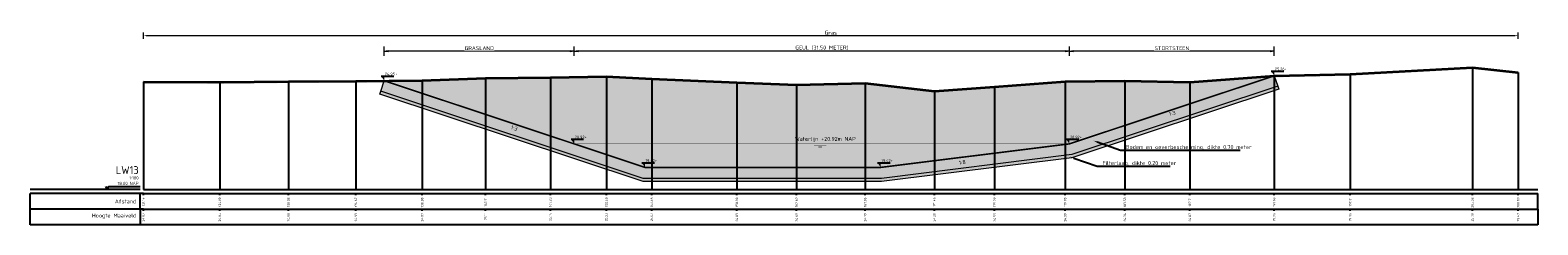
# Model space of a CAD drawing. Header units: metres. Extents: x 173015 to 189682, y 346605 to 348504.
# Tile 165 of 256: x 188999 to 189094, y 348034 to 348047. Entities that reach past the tile are written whole.
import ezdxf
from ezdxf import colors
from ezdxf.entities.mleader import LeaderData, LeaderLine
from ezdxf.enums import TextEntityAlignment as Align
from ezdxf.math import Vec2, Vec3

# ---------------------------------------------------------------- set-up
doc = ezdxf.new("R2010")
doc.units = ezdxf.units.M
doc.header["$PDMODE"] = 35
doc.header["$PDSIZE"] = 0.075
for name, color, linetype, lineweight in [('B-ME-OB-WATERLIJN-GD1', 150, 'Continuous', 25), ('N-ME-VH-VERHARDING-BESTORTING-A', 7, 'Continuous', 18), ('N-PV-GW-GROND_GRIND-G', 7, 'Continuous', 18), ('profiel', 8, 'Continuous', 0), ('TDNA0312_dempen', 41, 'Continuous', 30), ('X-ME-AL-PROFIEL_HUIDIG MAAIVELD-GD', 252, 'Continuous', 0), ('X-XX-AL-DETAIL1-M-B', 252, 'Continuous', 18), ('X-XX-AL-DWARSPROFIEL_PROFIELLIJN MAAIVELD-GD', 8, 'Continuous', 35), ('X-XX-AL-PEILMAAT-SD', 7, 'Continuous', 25), ('X-XX-AL-VERWIJZING-T25-100', 7, 'Continuous', 25), ('X01-XX-AL-M', 7, 'Continuous', 18)]:
    doc.layers.add(name, color=color, linetype=linetype, lineweight=lineweight)
for name, color, linetype in [('TDNT----_profiel_txt', 10, 'Continuous'), ('X-ME-AL-PROFIELRASTER-S', 7, 'Continuous'), ('XDNL----_dijkcontour', 10, 'Continuous')]:
    doc.layers.add(name, color=color, linetype=linetype)
doc.styles.add('ENV-P', font='ISOCP.SHX')
doc.styles.add('NLCS-ISO', font='NLCS-ISO.ttf', dxfattribs={"height": 1.8})
doc.styles.add('NLCS-ISO-ANNOTATIVE-T18', font='NLCS-ISO.ttf', dxfattribs={"height": 1.8})
doc.styles.add('NLCS-ISO-M100-T25', font='NLCS-ISO.ttf', dxfattribs={"height": 0.25})
doc.dimstyles.new('NLCS-M100-T25-PIJL_L2_H1', dxfattribs={"dimscale": 0.1, "dimtxt": 2.5, "dimasz": 2.5, "dimexe": 2, "dimexo": 2, "dimgap": 0.7, "dimtad": 1, "dimzin": 0, "dimdsep": 46, "dimtxsty": 'NLCS-ISO-M100-T25', "dimcen": 0, "dimdle": 2, "dimclrd": 256, "dimclre": 256, "dimclrt": 256, "dimadec": 1, "dimazin": 0, "dimtfac": 1, "dimtdec": 3, "dimtofl": 0, "dimtmove": 0, "dimatfit": 3, "dimfxl": 2, "dimfxlon": 1, "dimtfillclr": 256, "dimtolj": 1, "dimtzin": 0, "dimlwd": -1, "dimlwe": -1, "dimarcsym": 0})
doc.dimstyles.new('NLCS-M100-T25-PIJL_L3_H2', dxfattribs={"dimscale": 0.1, "dimtxt": 2.5, "dimasz": 2.5, "dimexe": 2, "dimexo": 2, "dimgap": 0.7, "dimtad": 1, "dimdec": 3, "dimzin": 0, "dimdsep": 46, "dimtxsty": 'NLCS-ISO-M100-T25', "dimcen": 0, "dimdle": 2, "dimclrd": 256, "dimclre": 256, "dimclrt": 256, "dimazin": 0, "dimtfac": 1, "dimtdec": 3, "dimtofl": 0, "dimtmove": 0, "dimatfit": 3, "dimfxl": 2, "dimfxlon": 1, "dimtfillclr": 256, "dimtolj": 1, "dimtzin": 0, "dimlwd": -1, "dimlwe": -1, "dimarcsym": 0})

# ---------------------------------------------------------------- blocks, each defined once
blk = doc.blocks.new('SAL-PROFIELRASTER-SOD')
at = {"color": 0, "linetype": 'ByBlock', "lineweight": -2, "flags": 128}
for points in [[(-2, 0), (-72, 0)], [(-24, 2), (-23, 0), (-22, 2), (-2, 2)], [(-72, -12.5), (-72, -2.5)], [(0, -2.5), (-72, -2.5)], [(-2, -12.5), (-2, -2.5)], [(0, -12.5), (-72, -12.5)]]:
    blk.add_lwpolyline(points, dxfattribs=at)
at = {"color": 0, "linetype": 'ByBlock', "lineweight": -2, "style": 'NLCS-ISO-ANNOTATIVE-T18'}
blk.add_text('NAP', height=2, dxfattribs=at).set_placement((-3, 3), align=Align.RIGHT)
blk.add_text('Afstand', height=2.5, dxfattribs=at).set_placement((-4.5, -7.5), align=Align.MIDDLE_RIGHT)
for tag, height, p in [('PROFIELNR', 5, (-3, 10)), ('NAP', 2, (-9.94, 3)), ('SCHAAL', 2, (-3, 6.5))]:
    blk.add_attdef(tag, text='', height=height, dxfattribs=at).set_placement(p, align=Align.RIGHT)
blk = doc.blocks.new('SAL-PROFIELRASTER_BALK_EIND1-SOD')
at = {"color": 0, "linetype": 'ByBlock', "lineweight": -2}
blk.add_line((1, -12.5), (1, -2.5), dxfattribs=at)
at = {"color": 0, "linetype": 'ByBlock', "lineweight": -2, "flags": 128}
for points in [[(0, 0), (1, 0)], [(0, -2.5), (1, -2.5)], [(0, -12.5), (1, -12.5)]]:
    blk.add_lwpolyline(points, dxfattribs=at)
blk = doc.blocks.new('SAL-PROFIELRASTER_BALK-SOD')
at = {"color": 0, "linetype": 'ByBlock', "lineweight": -2}
for p, q in [((-72, -12.5), (-72, -2.5)), ((-2, -2.5), (-2, -12.5)), ((0, -12.5), (-72, -12.5))]:
    blk.add_line(p, q, dxfattribs=at)
at = {"color": 0, "linetype": 'ByBlock', "lineweight": -2, "style": 'NLCS-ISO-ANNOTATIVE-T18'}
for tag, height, p in [('TITEL1', 2.5, (-4.5, -6.5)), ('TITEL2', 1.5, (-4.5, -9.5))]:
    blk.add_attdef(tag, text='', height=height, dxfattribs=at).set_placement(p, align=Align.MIDDLE_RIGHT)
blk = doc.blocks.new('SAL-PROFIELRASTER_BALK_EIND2-SOD')
at = {"color": 0, "linetype": 'ByBlock', "lineweight": -2}
for p, q in [((1, -2.5), (1, -12.5)), ((1, -12.5), (0, -12.5))]:
    blk.add_line(p, q, dxfattribs=at)
blk = doc.blocks.new('SAL-PROFIELRASTER_BALK_DATA-SOD')
at = {"color": 0, "linetype": 'ByBlock', "lineweight": -2}
blk.add_lwpolyline([(0, -3.5), (0, -2.5)], dxfattribs=at)
at = {"color": 0, "linetype": 'ByBlock', "lineweight": -2, "style": 'NLCS-ISO-ANNOTATIVE-T18'}
blk.add_attdef('GETAL', text='', height=1.5, rotation=90, dxfattribs=at).set_placement((0.75, -5), align=Align.RIGHT)
blk = doc.blocks.new('*D77')
at = {"layer": 'Defpoints', "color": 0, "transparency": 16777216}
for p in [(189005.753, 348046.44), (189005.753, 348036.619), (189093.206, 348034.481)]:
    blk.add_point(p, dxfattribs=at)
at = {"layer": 'X-XX-AL-DETAIL1-M-B', "transparency": 16777216}
for p, q in [((189005.753, 348046.24), (189005.753, 348046.64)), ((189092.956, 348046.44), (189006.003, 348046.44)), ((189093.206, 348046.24), (189093.206, 348046.64))]:
    blk.add_line(p, q, dxfattribs=at)
for points in [[(189006.003, 348046.482), (189006.003, 348046.398), (189005.753, 348046.44)], [(189092.956, 348046.482), (189092.956, 348046.398), (189093.206, 348046.44)]]:
    blk.add_solid(points, dxfattribs=at)
at = {"layer": 'X-XX-AL-DETAIL1-M-B', "transparency": 16777216, "insert": (189049.48, 348046.635), "char_height": 0.25, "attachment_point": 5, "style": 'NLCS-ISO-M100-T25'}
blk.add_mtext('\\A1;Gras', dxfattribs=at)
blk = doc.blocks.new('SAL-PEILMAAT_INFRACAD_H01-SOD')
blk.add_line((-2, 3), (6, 3))
blk.add_solid([(-2, 3), (0, 3), (0, 0)])
at = {"style": 'NLCS-ISO'}
blk.add_attdef('...', (0.4, 3.4), '', height=1.8, dxfattribs=at)
blk = doc.blocks.new('_Closed')
at = {"color": 0, "linetype": 'ByBlock', "lineweight": -2}
for p, q in [((-1, 0.17), (0, 0)), ((-1, 0.17), (-1, -0.17)), ((0, 0), (-1, -0.17)), ((0, 0), (-1, 0))]:
    blk.add_line(p, q, dxfattribs=at)
blk = doc.blocks.new('*D146')
at = {"layer": 'Defpoints', "color": 0, "transparency": 16777216}
for p in [(189033.156, 348045.449), (189033.156, 348039.539), (189064.656, 348039.539)]:
    blk.add_point(p, dxfattribs=at)
at = {"layer": 'X01-XX-AL-M', "color": 11, "transparency": 16777216}
for p, q in [((189033.156, 348045.149), (189033.156, 348045.749)), ((189064.406, 348045.449), (189033.406, 348045.449)), ((189064.656, 348045.149), (189064.656, 348045.749))]:
    blk.add_line(p, q, dxfattribs=at)
at = {"layer": 'X01-XX-AL-M', "color": 11, "transparency": 16777216, "xscale": 0.25, "yscale": 0.25, "zscale": 0.25, "rotation": 180}
blk.add_blockref('_Closed', (189033.156, 348045.449), dxfattribs=at)
at = {"layer": 'X01-XX-AL-M', "color": 11, "transparency": 16777216, "xscale": 0.25, "yscale": 0.25, "zscale": 0.25}
blk.add_blockref('_Closed', (189064.656, 348045.449), dxfattribs=at)
at = {"layer": 'X01-XX-AL-M', "color": 11, "transparency": 16777216, "insert": (189048.906, 348045.669), "char_height": 0.25, "attachment_point": 5, "style": 'NLCS-ISO-M100-T25', "bg_fill": 3, "box_fill_scale": 1.1, "bg_fill_color": 256, "bg_fill_true_color": 13158600, "bg_fill_transparency": 0}
blk.add_mtext('\\A1;GEUL (31.50 METER)', dxfattribs=at)
blk = doc.blocks.new('*D173')
at = {"layer": 'Defpoints', "color": 0, "transparency": 16777216}
for p in [(189021.079, 348045.449), (189021.079, 348043.565), (189033.156, 348039.539)]:
    blk.add_point(p, dxfattribs=at)
at = {"layer": 'X01-XX-AL-M', "color": 11, "transparency": 16777216}
for p, q in [((189021.079, 348045.149), (189021.079, 348045.749)), ((189032.906, 348045.449), (189021.329, 348045.449)), ((189033.156, 348045.149), (189033.156, 348045.749))]:
    blk.add_line(p, q, dxfattribs=at)
at = {"layer": 'X01-XX-AL-M', "color": 11, "transparency": 16777216, "xscale": 0.25, "yscale": 0.25, "zscale": 0.25, "rotation": 180}
blk.add_blockref('_Closed', (189021.079, 348045.449), dxfattribs=at)
at = {"layer": 'X01-XX-AL-M', "color": 11, "transparency": 16777216, "xscale": 0.25, "yscale": 0.25, "zscale": 0.25}
blk.add_blockref('_Closed', (189033.156, 348045.449), dxfattribs=at)
at = {"layer": 'X01-XX-AL-M', "color": 11, "transparency": 16777216, "insert": (189027.118, 348045.644), "char_height": 0.25, "attachment_point": 5, "style": 'NLCS-ISO-M100-T25', "bg_fill": 3, "box_fill_scale": 1.1, "bg_fill_color": 256, "bg_fill_true_color": 13158600, "bg_fill_transparency": 0}
blk.add_mtext('\\A1;GRASLAND', dxfattribs=at)
blk = doc.blocks.new('*D174')
at = {"layer": 'Defpoints', "color": 0, "transparency": 16777216}
for p in [(189064.656, 348045.449), (189077.688, 348043.883), (189064.656, 348039.539)]:
    blk.add_point(p, dxfattribs=at)
at = {"layer": 'X01-XX-AL-M', "color": 11, "transparency": 16777216}
for p, q in [((189064.656, 348045.149), (189064.656, 348045.749)), ((189077.438, 348045.449), (189064.906, 348045.449)), ((189077.688, 348045.149), (189077.688, 348045.749))]:
    blk.add_line(p, q, dxfattribs=at)
at = {"layer": 'X01-XX-AL-M', "color": 11, "transparency": 16777216, "xscale": 0.25, "yscale": 0.25, "zscale": 0.25, "rotation": 180}
blk.add_blockref('_Closed', (189064.656, 348045.449), dxfattribs=at)
at = {"layer": 'X01-XX-AL-M', "color": 11, "transparency": 16777216, "xscale": 0.25, "yscale": 0.25, "zscale": 0.25}
blk.add_blockref('_Closed', (189077.688, 348045.449), dxfattribs=at)
at = {"layer": 'X01-XX-AL-M', "color": 11, "transparency": 16777216, "insert": (189071.172, 348045.644), "char_height": 0.25, "attachment_point": 5, "style": 'NLCS-ISO-M100-T25', "bg_fill": 3, "box_fill_scale": 1.1, "bg_fill_color": 256, "bg_fill_true_color": 13158600, "bg_fill_transparency": 0}
blk.add_mtext('\\A1;STORTSTEEN', dxfattribs=at)

msp = doc.modelspace()

# ---------------------------------------------------------------- hatches: boundary and pattern name
at = {"layer": 'N-ME-VH-VERHARDING-BESTORTING-A'}
h = msp.add_hatch(dxfattribs=at)
h.set_pattern_fill('AVH-BESTORTING_02', color=256, scale=0.1, angle=61.237962, pattern_type=2)
h.set_pattern_definition([(289.25076, (189064.281885, 348039.965206), (4.04024938, -11.3435612), [0.134536, -13.319088]), (246.20766, (189064.32624, 348039.838193), (4.89745805, 11.00067782), [0.230868, -22.855925]), (193.74836, (189064.233105, 348039.626945), (14.45461524, 3.47334182), [0.162788, -16.116032]), (328.51166, (189064.264604, 348039.16477), (-17.051342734, 10.50008166), [0.210238, -20.813558]), (354.07166, (189064.443884, 348039.054955), (-12.92537457, 1.390936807), [0.206155, -20.409373]), (58.51166, (189064.648936, 348039.033663), (-10.50008166, -17.051342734), [0.210238, -20.813558]), (98.93216, (189064.75875, 348039.212942), (2.510996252, -16.20786528), [0.278029, -27.524849]), (133.49326, (189064.71558, 348039.4876), (-15.91754563, 16.72219262), [0.262488, -25.986321]), (182.66756, (189064.53492, 348039.678023), (-15.245517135, -0.75776645), [0.21095, -20.884073]), (236.47436, (189064.3242, 348039.668205), (6.16952134, 9.16171438), [0.240832, -11.800763]), (283.63536, (189064.191182, 348039.467438), (3.868796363, -15.81241338), [0.311448, -30.833375]), (200.05206, (189064.74973, 348040.02782), (-8.62796389, -3.24934581), [0.106301, -10.523844]), (232.70716, (189064.649874, 348039.99137), (8.008506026, 10.43378255), [0.202237, -20.021511]), (286.238, (189064.52734, 348039.8305), (0.876626, -0.481173), [0.14142, -1.272792]), (264.43656, (189064.38846, 348039.82685), (0.6526122, 5.3454747), [0.076158, -7.539615]), (353.03936, (189064.38108, 348039.75106), (-3.1110502, 0.5668934), [0.107703, -5.277462]), (92.20176, (189064.48799, 348039.738), (-0.3097356, 3.5922224), [0.17493, -5.656023]), (222.8031, (189064.48127, 348039.9128), (1.8389704, 1.2720795), [0.12649, -3.035787]), (77.62746, (189064.102, 348039.242613), (2.181860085, 10.20977408), [0.1772, -17.542845]), (131.58416, (189064.13997, 348039.4157), (7.71819473, -8.7994022), [0.148661, -14.717408]), (354.43656, (189064.30594, 348040.00904), (-5.3454747, 0.6526122), [0.152315, -7.463458]), (44.84846, (189064.45754, 348039.99427), (-7.44160136, -7.3227433), [0.1772, -17.542845]), (40.68196, (189064.64551, 348038.94429), (-4.15911356, -3.420786), [0.17088, -8.373124]), (356.01306, (189064.77509, 348039.055675), (-12.04874651, 0.90978274), [0.143178, -14.174643]), (128.03936, (189065.18738, 348039.53663), (-3.42078157, 4.1591172), [0.152315, -7.463458]), (78.59196, (189065.093524, 348039.65659), (-2.74875165, -13.32082478), [0.167631, -16.595424]), (130.68196, (189064.95161, 348039.10708), (3.420786, -4.15911356), [0.08544, -8.458564]), (162.54786, (189065.15851, 348039.48403), (-3.9876752, 1.0480686), [0.05099, -5.04803]), (227.20176, (189065.10987, 348039.49933), (2.3201431, 2.1487055), [0.206155, -3.91695]), (247.24696, (189064.9698, 348039.34806), (3.93510447, 9.24742918), [0.19105, -18.913923]), (4.92806, (189064.56689, 348039.6947), (-2.2344246, 0.0857189), [0.144222, -3.46133]), (54.39516, (189064.710575, 348039.707087), (9.93319849, 13.94028616), [0.251794, -24.927563]), (122.18336, (189064.85717, 348039.91181), (4.2116882, -6.87471368), [0.102956, -10.192674]), (151.238, (189064.8023, 348039.9989), (-1.357799, -0.395453), [0.06, -0.94]), (181.49436, (189064.93388, 348039.34496), (8.06107129, 0.13828628), [0.138924, -13.75352]), (109.25076, (189064.795, 348039.34134), (-4.04024938, 11.3435612), [0.269072, -13.184552]), (61.238, (189064.7063, 348039.5954), (-0.395453, 1.357799), [0.26, -0.74]), (26.54276, (189064.831393, 348039.82329), (-10.94811418, -5.39803682), [0.158114, -15.653274]), (315.29256, (189064.97284, 348039.89394), (3.0253299, -2.8013175), [0.145602, -7.134508]), (268.88396, (189065.076323, 348039.791515), (-0.37602082, -21.46761755), [0.237065, -23.469474]), (236.66406, (189065.071705, 348039.554495), (-7.131869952, -10.914963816), [0.250799, -24.829074])])
h.paths.add_polyline_path([(189037.6565, 348038.0389), (189021.0794, 348043.5646), (189020.858, 348042.9005), (189037.5429, 348037.3389), (189052.7124, 348037.3404), (189064.8121, 348038.8529), (189077.9098, 348043.2188), (189077.6885, 348043.8829), (189064.6565, 348039.5389), (189052.6565, 348038.0389)])
at = {"layer": 'profiel', "linetype": 'Continuous', "lineweight": 0}
h = msp.add_hatch(dxfattribs=at)
h.set_pattern_fill('AVH-FUNDERING_ZAND-SOD', color=0, scale=0.2, pattern_type=2)
h.set_pattern_definition([(37.5, (0, 0), (-0.01259867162, 0.3853647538), [0, -0.304, 0, -0.34, 0, -0.325]), (7.5, (0, 0), (0.35395534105, 0.56442921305), [0, -0.164, 0, -0.274, 0, -0.105]), (327.5, (-0.246, 0), (0.62282837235, 0.0011318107), [0, -0.1, 0, -0.36, 0, -0.47]), (317.5, (-0.246, 0), (0.6012253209, 0.175535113), [0, -0.05, 0, -0.236, 0, -0.27])])
h.paths.add_polyline_path([(189077.9698, 348043.0388), (189077.9098, 348043.2188), (189064.7676, 348038.8489), (189052.6876, 348037.3389), (189037.5753, 348037.3389), (189020.858, 348042.9005), (189020.798, 348042.7205), (189037.5429, 348037.1389), (189052.7, 348037.1389), (189064.8121, 348038.6529)])
at = {"layer": 'TDNA0312_dempen'}
h = msp.add_hatch(color=256, dxfattribs=at)
h.dxf.hatch_style = 1
h.paths.add_polyline_path([(189027.5202, 348043.7269), (189023.4886, 348043.5869), (189021.0794, 348043.5646), (189037.6565, 348038.0389), (189052.6565, 348038.0389), (189064.6565, 348039.5389), (189077.6885, 348043.8829), (189072.3209, 348043.4859), (189068.1868, 348043.5619), (189064.3873, 348043.5079), (189059.9022, 348043.1709), (189056.0658, 348042.8999), (189051.6667, 348043.4089), (189047.3044, 348043.3129), (189043.5078, 348043.4529), (189038.0893, 348043.6859), (189035.2103, 348043.8449), (189031.646, 348043.7629)])
at = {"layer": 'X-ME-AL-PROFIEL_HUIDIG MAAIVELD-GD'}
h = msp.add_hatch(dxfattribs=at)
h.set_pattern_fill('AGR-MAAIVELD', color=256, scale=0.05, pattern_type=2)
h.set_pattern_definition([(45, (0, 0), (-0.25000007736, 0.25000007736), []), (45, (-0.0357, 0.0357), (0, 0.50000015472), [0.3535535, -0.3535535]), (45, (-0.07143, 0.07143), (0, 0.50000015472), [0.3535535, -0.3535535]), (45, (-0.10764, 0.10764), (0, 0.50000015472), [0.3535535, -0.3535535]), (45, (-0.14286, 0.14286), (0, 0.50000015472), [0.3535535, -0.3535535]), (45, (-0.17857, 0.17857), (0, 0.50000015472), [0.3535535, -0.3535535]), (45, (-0.2143, 0.2143), (0, 0.50000015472), [0.3535535, -0.3535535]), (315, (0, 0), (0.25000007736, 0.25000007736), []), (315, (0.0357, 0.0357), (0.50000015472, -1e-16), [0.3535535, -0.3535535]), (315, (0.07143, 0.07143), (0.50000015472, -1e-16), [0.3535535, -0.3535535]), (315, (0.10764, 0.10764), (0.50000015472, -1e-16), [0.3535535, -0.3535535]), (315, (0.14286, 0.14286), (0.50000015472, -1e-16), [0.3535535, -0.3535535]), (315, (0.17857, 0.17857), (0.50000015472, -1e-16), [0.3535535, -0.3535535]), (315, (0.2143, 0.2143), (0.50000015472, -1e-16), [0.3535535, -0.3535535])])
h.paths.add_polyline_path([(189005.7534, 348043.4869), (189005.7534, 348043.3869), (189010.6146, 348043.3659), (189014.9886, 348043.4209), (189019.2765, 348043.4479), (189023.4886, 348043.4869), (189027.5202, 348043.6269), (189031.646, 348043.6629), (189035.2103, 348043.7449), (189038.0893, 348043.5859), (189043.5078, 348043.3529), (189047.3044, 348043.2129), (189051.6667, 348043.3089), (189056.0658, 348042.7999), (189059.9022, 348043.0709), (189064.3873, 348043.4079), (189068.1868, 348043.4619), (189072.3209, 348043.3859), (189077.6885, 348043.7829), (189082.522, 348043.8819), (189090.2917, 348044.3099), (189093.2059, 348043.9929), (189093.2059, 348044.0929), (189090.2917, 348044.4099), (189082.522, 348043.9819), (189077.6885, 348043.8829), (189072.3209, 348043.4859), (189068.1868, 348043.5619), (189064.3873, 348043.5079), (189059.9022, 348043.1709), (189056.0658, 348042.8999), (189051.6667, 348043.4089), (189047.3044, 348043.3129), (189043.5078, 348043.4529), (189038.0893, 348043.6859), (189035.2103, 348043.8449), (189031.646, 348043.7629), (189027.5202, 348043.7269), (189023.4886, 348043.5869), (189019.2765, 348043.5479), (189014.9886, 348043.5209), (189010.6146, 348043.4659)])

# ---------------------------------------------------------------- linework, layer by layer
at = {"color": 9, "linetype": 'ByBlock', "lineweight": -2}
for p, q in [((189090.2917, 348044.4099), (189090.2917, 348036.6189)), ((189005.7534, 348043.4869), (189005.7534, 348036.6189)), ((189010.6146, 348043.4659), (189010.6146, 348036.6189)), ((189014.9886, 348043.5209), (189014.9886, 348036.6189)), ((189019.2765, 348043.5479), (189019.2765, 348036.6189)), ((189023.4886, 348043.5869), (189023.4886, 348036.6189)), ((189027.5202, 348043.7269), (189027.5202, 348036.6189)), ((189031.646, 348043.7629), (189031.646, 348036.6189)), ((189035.2103, 348043.8449), (189035.2103, 348036.6189)), ((189038.0893, 348043.6859), (189038.0893, 348036.6189)), ((189043.5078, 348043.4529), (189043.5078, 348036.6189)), ((189047.3044, 348043.3129), (189047.3044, 348036.6189)), ((189051.6667, 348043.4089), (189051.6667, 348036.6189)), ((189059.9022, 348043.1709), (189059.9022, 348036.6189)), ((189064.3873, 348043.5079), (189064.3873, 348036.6189)), ((189068.1868, 348043.5619), (189068.1868, 348036.6189)), ((189072.3209, 348043.4859), (189072.3209, 348036.6189)), ((189077.6885, 348043.8829), (189077.6885, 348036.6189)), ((189082.522, 348043.9819), (189082.522, 348036.6189)), ((189056.0658, 348042.8999), (189056.0658, 348036.6189))]:
    msp.add_line(p, q, dxfattribs=at)
at = {"layer": 'B-ME-OB-WATERLIJN-GD1', "const_width": 0.025}
for points in [[(189064.6565, 348039.5389), (189033.1565, 348039.5389)], [(189048.4104, 348039.4389), (189049.1938, 348039.4389)], [(189048.6771, 348039.3389), (189048.9271, 348039.3389)]]:
    msp.add_lwpolyline(points, dxfattribs=at)
at = {"layer": 'N-PV-GW-GROND_GRIND-G'}
for points in [[(189077.9098, 348043.2188), (189077.9698, 348043.0388), (189064.8121, 348038.6529), (189052.7, 348037.1389), (189037.5429, 348037.1389), (189020.798, 348042.7205), (189020.858, 348042.9005)], [(189077.6885, 348043.8829), (189077.9098, 348043.2188), (189064.8121, 348038.8529), (189052.7124, 348037.3404), (189037.5429, 348037.3389), (189020.858, 348042.9005), (189021.0794, 348043.5646)]]:
    msp.add_lwpolyline(points, dxfattribs=at)
at = {"layer": 'X-ME-AL-PROFIELRASTER-S'}
msp.add_line((189093.2059, 348044.0929), (189093.2059, 348036.6189), dxfattribs=at)
at = {"layer": 'X-XX-AL-DWARSPROFIEL_PROFIELLIJN MAAIVELD-GD'}
msp.add_lwpolyline([(189005.7534, 348043.4869), (189010.6146, 348043.4659), (189014.9886, 348043.5209), (189019.2765, 348043.5479), (189023.4886, 348043.5869), (189027.5202, 348043.7269), (189031.646, 348043.7629), (189035.2103, 348043.8449), (189038.0893, 348043.6859), (189043.5078, 348043.4529), (189047.3044, 348043.3129), (189051.6667, 348043.4089), (189056.0658, 348042.8999), (189059.9022, 348043.1709), (189064.3873, 348043.5079), (189068.1868, 348043.5619), (189072.3209, 348043.4859), (189077.6885, 348043.8829), (189082.522, 348043.9819), (189090.2917, 348044.4099), (189093.2059, 348044.0929)], dxfattribs=at)
at = {"layer": 'XDNL----_dijkcontour', "const_width": 0.1}
msp.add_lwpolyline([(189077.6885, 348043.8829), (189064.6565, 348039.5389), (189052.6565, 348038.0389), (189037.6565, 348038.0389), (189021.0794, 348043.5646)], dxfattribs=at)

# ---------------------------------------------------------------- block references
at = {"layer": 'X-ME-AL-PROFIELRASTER-S', "xscale": 0.1, "yscale": 0.1, "zscale": 0.1}
for name, p, values in [('SAL-PROFIELRASTER-SOD', (189005.7534, 348036.6189), {'PROFIELNR': 'LW13', 'SCHAAL': '1:100', 'NAP': '18.00'}), ('SAL-PROFIELRASTER_BALK_DATA-SOD', (189005.7534, 348036.6189), {'GETAL': '121.14'}), ('SAL-PROFIELRASTER_BALK_DATA-SOD', (189010.6146, 348036.6189), {'GETAL': '126.00'}), ('SAL-PROFIELRASTER_BALK_DATA-SOD', (189014.9886, 348036.6189), {'GETAL': '130.38'}), ('SAL-PROFIELRASTER_BALK_DATA-SOD', (189019.2765, 348036.6189), {'GETAL': '134.67'}), ('SAL-PROFIELRASTER_BALK_DATA-SOD', (189023.4886, 348036.6189), {'GETAL': '138.88'}), ('SAL-PROFIELRASTER_BALK_DATA-SOD', (189027.5202, 348036.6189), {'GETAL': '142.91'}), ('SAL-PROFIELRASTER_BALK_DATA-SOD', (189031.646, 348036.6189), {'GETAL': '147.03'}), ('SAL-PROFIELRASTER_BALK_DATA-SOD', (189035.2103, 348036.6189), {'GETAL': '150.60'}), ('SAL-PROFIELRASTER_BALK_DATA-SOD', (189038.0893, 348036.6189), {'GETAL': '153.48'}), ('SAL-PROFIELRASTER_BALK_DATA-SOD', (189043.5078, 348036.6189), {'GETAL': '158.90'}), ('SAL-PROFIELRASTER_BALK_DATA-SOD', (189047.3044, 348036.6189), {'GETAL': '162.69'}), ('SAL-PROFIELRASTER_BALK_DATA-SOD', (189051.6667, 348036.6189), {'GETAL': '167.06'}), ('SAL-PROFIELRASTER_BALK_DATA-SOD', (189056.0658, 348036.6189), {'GETAL': '171.45'}), ('SAL-PROFIELRASTER_BALK_DATA-SOD', (189059.9022, 348036.6189), {'GETAL': '175.29'}), ('SAL-PROFIELRASTER_BALK_DATA-SOD', (189064.3873, 348036.6189), {'GETAL': '179.78'}), ('SAL-PROFIELRASTER_BALK_DATA-SOD', (189068.1868, 348036.6189), {'GETAL': '183.58'}), ('SAL-PROFIELRASTER_BALK_DATA-SOD', (189072.3209, 348036.6189), {'GETAL': '187.71'}), ('SAL-PROFIELRASTER_BALK_DATA-SOD', (189077.6885, 348036.6189), {'GETAL': '193.08'}), ('SAL-PROFIELRASTER_BALK_DATA-SOD', (189082.522, 348036.6189), {'GETAL': '197.91'}), ('SAL-PROFIELRASTER_BALK_DATA-SOD', (189090.2917, 348036.6189), {'GETAL': '205.68'}), ('SAL-PROFIELRASTER_BALK_DATA-SOD', (189093.2059, 348036.6189), {'GETAL': '208.59'}), ('SAL-PROFIELRASTER_BALK-SOD', (189005.7534, 348035.6189), {'TITEL1': 'Hoogte Maaiveld'}), ('SAL-PROFIELRASTER_BALK_DATA-SOD', (189005.7534, 348035.6189), {'GETAL': '24.87'}), ('SAL-PROFIELRASTER_BALK_DATA-SOD', (189010.6146, 348035.6189), {'GETAL': '24.85'}), ('SAL-PROFIELRASTER_BALK_DATA-SOD', (189014.9886, 348035.6189), {'GETAL': '24.90'}), ('SAL-PROFIELRASTER_BALK_DATA-SOD', (189019.2765, 348035.6189), {'GETAL': '24.93'}), ('SAL-PROFIELRASTER_BALK_DATA-SOD', (189023.4886, 348035.6189), {'GETAL': '24.97'}), ('SAL-PROFIELRASTER_BALK_DATA-SOD', (189027.5202, 348035.6189), {'GETAL': '25.11'}), ('SAL-PROFIELRASTER_BALK_DATA-SOD', (189031.646, 348035.6189), {'GETAL': '25.14'}), ('SAL-PROFIELRASTER_BALK_DATA-SOD', (189035.2103, 348035.6189), {'GETAL': '25.23'}), ('SAL-PROFIELRASTER_BALK_DATA-SOD', (189038.0893, 348035.6189), {'GETAL': '25.07'}), ('SAL-PROFIELRASTER_BALK_DATA-SOD', (189043.5078, 348035.6189), {'GETAL': '24.83'}), ('SAL-PROFIELRASTER_BALK_DATA-SOD', (189047.3044, 348035.6189), {'GETAL': '24.69'}), ('SAL-PROFIELRASTER_BALK_DATA-SOD', (189051.6667, 348035.6189), {'GETAL': '24.79'}), ('SAL-PROFIELRASTER_BALK_DATA-SOD', (189056.0658, 348035.6189), {'GETAL': '24.28'}), ('SAL-PROFIELRASTER_BALK_DATA-SOD', (189059.9022, 348035.6189), {'GETAL': '24.55'}), ('SAL-PROFIELRASTER_BALK_DATA-SOD', (189064.3873, 348035.6189), {'GETAL': '24.89'}), ('SAL-PROFIELRASTER_BALK_DATA-SOD', (189068.1868, 348035.6189), {'GETAL': '24.94'}), ('SAL-PROFIELRASTER_BALK_DATA-SOD', (189072.3209, 348035.6189), {'GETAL': '24.87'}), ('SAL-PROFIELRASTER_BALK_DATA-SOD', (189077.6885, 348035.6189), {'GETAL': '25.26'}), ('SAL-PROFIELRASTER_BALK_DATA-SOD', (189082.522, 348035.6189), {'GETAL': '25.36'}), ('SAL-PROFIELRASTER_BALK_DATA-SOD', (189090.2917, 348035.6189), {'GETAL': '25.79'}), ('SAL-PROFIELRASTER_BALK_DATA-SOD', (189093.2059, 348035.6189), {'GETAL': '25.47'})]:
    msp.add_blockref(name, p, dxfattribs=at).add_auto_attribs(values)
at = {"layer": 'X-ME-AL-PROFIELRASTER-S', "xscale": 88.7, "yscale": 0.1, "zscale": 209.8443645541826}
for name, p in [('SAL-PROFIELRASTER_BALK_EIND1-SOD', (189005.7534, 348036.6189)), ('SAL-PROFIELRASTER_BALK_EIND2-SOD', (189005.7534, 348035.6189))]:
    msp.add_blockref(name, p, dxfattribs=at)
at = {"layer": 'X-XX-AL-PEILMAAT-SD', "xscale": 0.1, "yscale": 0.1, "zscale": 0.1}
for p in [(189037.6565, 348038.0389), (189052.6565, 348038.0389)]:
    msp.add_blockref('SAL-PEILMAAT_INFRACAD_H01-SOD', p, dxfattribs=at).add_auto_attribs({'...': '19.42+'})

# ---------------------------------------------------------------- texts
at = {"layer": 'TDNT----_profiel_txt', "color": 150, "insert": (189047.193, 348039.6565), "char_height": 0.25, "attachment_point": 7, "style": 'ENV-P'}
msp.add_mtext_dynamic_manual_height_columns('Waterlijn +20.92m NAP', width=30.867547, gutter_width=4.5, heights=[0], dxfattribs=at)
at = {"layer": 'X-XX-AL-VERWIJZING-T25-100', "style": 'NLCS-ISO-M100-T25'}
for s, rotation, p in [('1:3', 16.816808, (189071.2599, 348041.2946)), ('1:3', 341.565051, (189029.2845, 348040.3578)), ('1:8', 7.125016, (189057.8673, 348038.1626))]:
    msp.add_text(s, height=0.25, rotation=rotation, dxfattribs=at).set_placement(p, align=Align.BOTTOM_CENTER)

# ---------------------------------------------------------------- dimensions: what is measured, and where the dimension line sits
at = {"layer": 'X-XX-AL-DETAIL1-M-B'}
dim = msp.add_linear_dim(base=(189005.7534, 348046.4399), p1=(189093.2059, 348034.4812), p2=(189005.7534, 348036.6189), text='Gras', dimstyle='NLCS-M100-T25-PIJL_L3_H2', dxfattribs=at)
dim.commit()
dim.dimension.update_dxf_attribs({"geometry": '*D77', "text_midpoint": (189049.4796, 348046.6349)})

# ---------------------------------------------------------------- leaders
at = {"layer": 'X-XX-AL-VERWIJZING-T25-100'}
ml = msp.add_multileader_mtext('Standard', dxfattribs=at)
ml.set_content('Filterlaag, dikte 0.20 meter', color=256, style='NLCS-ISO-M100-T25')
ml.set_leader_properties(color=256, linetype='ByLayer', lineweight=-1)
ml.build(insert=Vec2(0, 0))
ml.multileader.update_dxf_attribs({"text_left_attachment_type": 5, "text_right_attachment_type": 5, "dogleg_length": 0.25, "arrow_head_size": 0.25})
ctx = ml.context
ctx.base_point, ctx.char_height, ctx.arrow_head_size, ctx.landing_gap_size, ctx.plane_origin = Vec3(189066.6704, 348038.1163), 0.25, 0.25, 0.09, Vec3(189099.476, 348015.9469)
ctx.left_attachment, ctx.right_attachment = 5, 5
notes = []
notes.append((ctx, [(1, (1, 1, 0), (189066.4204, 348038.1163), (1, 0), 0.25, [(1, [(189064.7074, 348038.7208)], 0, [])])]))
ctx.mtext.insert, ctx.mtext.width, ctx.mtext.defined_height, ctx.mtext.flow_direction = Vec3(189066.7604, 348038.4413), 7.202968, 0.7049, 5
for ctx, leaders in notes:
    for number, flags, end, landing, length, lines in leaders:
        leader = LeaderData()
        leader.index, (leader.has_last_leader_line, leader.has_dogleg_vector, leader.attachment_direction) = number, flags
        leader.last_leader_point, leader.dogleg_vector, leader.dogleg_length = Vec3(end), Vec3(landing), length
        for number, points, colour, breaks in lines:
            line = LeaderLine()
            line.index, line.vertices, line.color, line.breaks = number, Vec3.list(points), colors.encode_raw_color(colour), breaks
            leader.lines.append(line)
        ctx.leaders.append(leader)

# ---------------------------------------------------------------- next in the draw order: dimensions: what is measured, and where the dimension line sits
at = {"layer": 'X01-XX-AL-M'}
dim = msp.add_linear_dim(base=(189033.1565, 348045.449), p1=(189064.6565, 348039.5389), p2=(189033.1565, 348039.5389), text='GEUL (<> METER)', dimstyle='NLCS-M100-T25-PIJL_L2_H1', override={"dimexe": 3, "dimblk1": 'Closed', "dimblk2": 'Closed', "dimsah": 1, "dimclrd": 11, "dimclre": 11, "dimclrt": 11, "dimtmove": 1, "dimfxl": 3, "dimtfill": 1}, dxfattribs=at)
dim.commit()
dim.dimension.update_dxf_attribs({"geometry": '*D146', "text_midpoint": (189048.9065, 348045.669)})

# ---------------------------------------------------------------- next in the draw order: dimensions: what is measured, and where the dimension line sits
for base, p1, p2, text, picture, middle in [((189021.0794, 348045.449), (189033.1565, 348039.5389), (189021.0794, 348043.5646), 'GRASLAND', '*D173', (189027.1179, 348045.644)), ((189064.6565, 348045.449), (189077.6885, 348043.8829), (189064.6565, 348039.5389), 'STORTSTEEN', '*D174', (189071.1725, 348045.644))]:
    dim = msp.add_linear_dim(base=base, p1=p1, p2=p2, text=text, dimstyle='NLCS-M100-T25-PIJL_L2_H1', override={"dimexe": 3, "dimblk1": 'Closed', "dimblk2": 'Closed', "dimsah": 1, "dimclrd": 11, "dimclre": 11, "dimclrt": 11, "dimtmove": 1, "dimfxl": 3, "dimtfill": 1}, dxfattribs=at)
    dim.commit()
    dim.dimension.update_dxf_attribs({"geometry": picture, "text_midpoint": middle})

# ---------------------------------------------------------------- next in the draw order: block references
at = {"layer": 'X-XX-AL-PEILMAAT-SD', "xscale": 0.1, "yscale": 0.1, "zscale": 0.1}
for p, values in [((189077.6885, 348043.8829), {'...': '25.26+'}), ((189021.0794, 348043.5646), {'...': '24.95+'}), ((189033.1565, 348039.5389), {'...': '20.92+'}), ((189064.6565, 348039.5389), {'...': '20.92+'})]:
    msp.add_blockref('SAL-PEILMAAT_INFRACAD_H01-SOD', p, dxfattribs=at).add_auto_attribs(values)

# ---------------------------------------------------------------- next in the draw order: leaders
at = {"layer": 'X-XX-AL-VERWIJZING-T25-100'}
ml = msp.add_multileader_mtext('Standard', dxfattribs=at)
ml.set_content('Bodem en oeverbescherming, dikte 0.70 meter', color=256, style='NLCS-ISO-M100-T25')
ml.set_leader_properties(color=256, linetype='ByLayer', lineweight=-1)
ml.build(insert=Vec2(0, 0))
ml.multileader.update_dxf_attribs({"text_left_attachment_type": 5, "text_right_attachment_type": 5, "dogleg_length": 0.25, "arrow_head_size": 0.25})
ctx = ml.context
ctx.base_point, ctx.char_height, ctx.arrow_head_size, ctx.landing_gap_size, ctx.plane_origin = Vec3(189068.1542, 348039.1388), 0.25, 0.25, 0.09, Vec3(189100.9597, 348016.9694)
ctx.left_attachment, ctx.right_attachment = 5, 5
notes = []
notes.append((ctx, [(1, (1, 1, 0), (189067.9042, 348039.1388), (1, 0), 0.25, [(1, [(189066.1912, 348039.7434)], 0, [])])]))
ctx.mtext.insert, ctx.mtext.width, ctx.mtext.defined_height, ctx.mtext.flow_direction = Vec3(189068.2442, 348039.4638), 7.202968, 0.7049, 5
for ctx, leaders in notes:
    for number, flags, end, landing, length, lines in leaders:
        leader = LeaderData()
        leader.index, (leader.has_last_leader_line, leader.has_dogleg_vector, leader.attachment_direction) = number, flags
        leader.last_leader_point, leader.dogleg_vector, leader.dogleg_length = Vec3(end), Vec3(landing), length
        for number, points, colour, breaks in lines:
            line = LeaderLine()
            line.index, line.vertices, line.color, line.breaks = number, Vec3.list(points), colors.encode_raw_color(colour), breaks
            leader.lines.append(line)
        ctx.leaders.append(leader)

doc.saveas('drawing.dxf')
